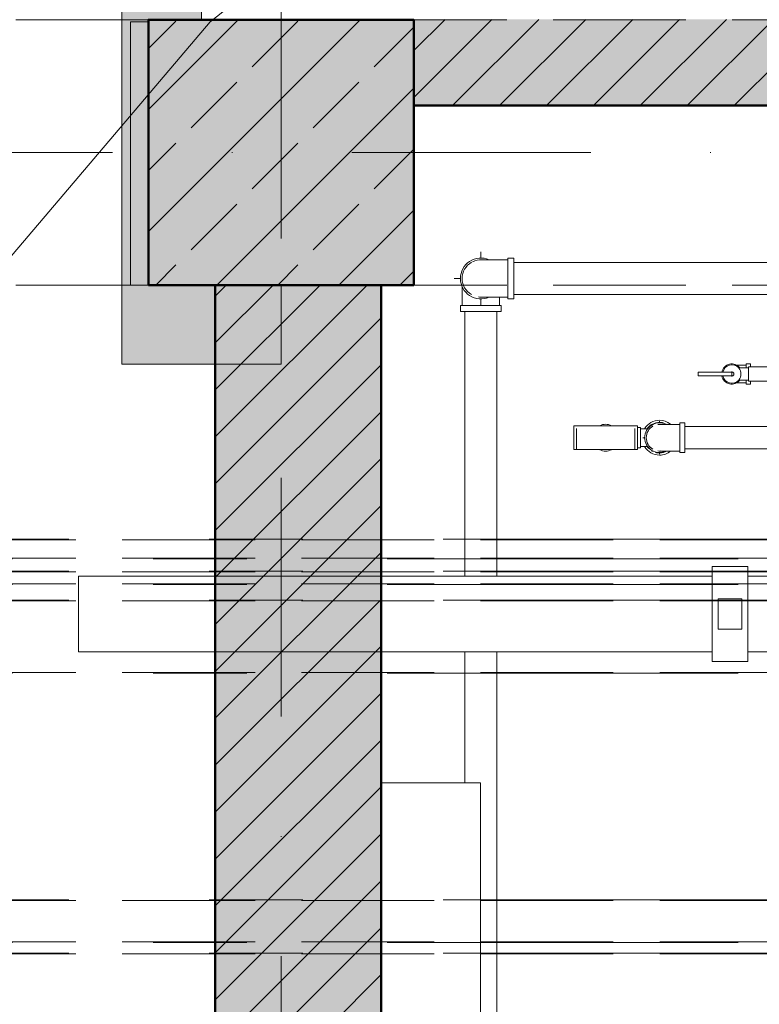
# Model space of a CAD drawing. Header units: centimetres. Extents: x -996 to 7161, y -1849 to 2591.
# Tile 11 of 49: x 1339 to 1451, y -357 to -209. Entities that reach past the tile are written whole.
import ezdxf
from ezdxf.enums import TextEntityAlignment as Align

# ---------------------------------------------------------------- set-up
doc = ezdxf.new("R2010")
doc.units = ezdxf.units.CM
doc.header["$LTSCALE"] = 0.1
doc.header["$MEASUREMENT"] = 0
for name, pattern in [('Krawędzie ukryte', [270, 200, -70]), ('Kropki i Kreski', [720, 360, -180, 0, -180]), ('Przerywana podwójnie', [1093.611073, 529.166651, -211.666656, 141.111112, -211.666656])]:
    doc.linetypes.add(name, pattern=pattern)
for name, color, linetype in [('2_instalacje pompownia.ISTN', 7, 'Continuous'), ('2_słupy.ISTN', 7, 'Continuous'), ('2_ściany wewnętrzne.ISTN', 7, 'Continuous'), ('2_ściany zewnętrzne.ISTN', 7, 'Continuous'), ('3_opisy.K_IR', 7, 'Continuous'), ('3_pompownia.K_IR', 7, 'Continuous'), ('4_osie.ISTN', 7, 'Continuous'), ('5_opisy.K_IR', 7, 'Continuous')]:
    doc.layers.add(name, color=color, linetype=linetype)
doc.styles.add('GENERATED_STYLE_1', font='txt')
pattern_1 = [(45, (0, 0), (-3.535534, 3.535534), [])]

# ---------------------------------------------------------------- blocks, each defined once
blk = doc.blocks.new('Ściana_12_1', base_point=(1393.7, -813.15))
at = {"layer": '2_ściany wewnętrzne.ISTN', "linetype": 'Continuous', "lineweight": 0, "true_color": 0xffaaaa}
blk.add_hatch(color=21, dxfattribs=at).paths.add_polyline_path([(1368.7, -248.91), (1368.7, -808.91), (1393.7, -808.91), (1393.7, -248.91)])
h = blk.add_hatch(dxfattribs=at)
h.set_pattern_fill('Bloczki_ceramiczne_0001', color=21, style=0, pattern_type=2)
h.set_pattern_definition(pattern_1)
h.paths.add_polyline_path([(1368.7, -248.91), (1368.7, -808.91), (1393.7, -808.91), (1393.7, -248.91)])
at = {"layer": '2_ściany wewnętrzne.ISTN', "color": 8, "linetype": 'Continuous', "lineweight": 50, "flags": 128}
for points in [[(1368.7, -248.91), (1368.7, -808.91)], [(1393.7, -808.91), (1393.7, -248.91)]]:
    blk.add_lwpolyline(points, dxfattribs=at)
blk = doc.blocks.new('Ściana_14_1', base_point=(1398.32, -221.86))
at = {"layer": '2_ściany wewnętrzne.ISTN', "linetype": 'Continuous', "lineweight": 0, "true_color": 0xffaaaa}
blk.add_hatch(color=21, dxfattribs=at).paths.add_polyline_path([(1398.32, -208.91), (1398.63, -208.91), (1398.63, -221.86), (1834.63, -221.86), (1834.63, -208.86), (1398.32, -208.86)])
h = blk.add_hatch(dxfattribs=at)
h.set_pattern_fill('Bloczki_ceramiczne_0001', color=21, style=0, pattern_type=2)
h.set_pattern_definition(pattern_1)
h.paths.add_polyline_path([(1398.32, -208.91), (1398.63, -208.91), (1398.63, -221.86), (1834.63, -221.86), (1834.63, -208.86), (1398.32, -208.86)])
at = {"layer": '2_ściany wewnętrzne.ISTN', "color": 8, "linetype": 'Continuous', "lineweight": 50, "flags": 128}
blk.add_lwpolyline([(1398.63, -221.86), (1847.63, -221.86)], dxfattribs=at)
blk = doc.blocks.new('Ściana_15_1', base_point=(1366.63, -248.86))
at = {"layer": '2_ściany zewnętrzne.ISTN', "linetype": 'Continuous', "lineweight": 0}
blk.add_hatch(color=252, dxfattribs=at).paths.add_polyline_path([(1354.63, -248.86), (1358.63, -248.86), (1358.63, -208.91), (1366.63, -208.91), (1366.63, -11.22), (1354.63, -11.22)])
at = {"layer": '2_ściany zewnętrzne.ISTN', "color": 252, "linetype": 'Continuous', "lineweight": 0, "flags": 128}
for points in [[(1354.63, -11.22), (1354.63, -248.86)], [(1366.63, -208.91), (1366.63, -11.22)]]:
    blk.add_lwpolyline(points, dxfattribs=at)
blk = doc.blocks.new('Ściana_16_1', base_point=(1378.63, -248.86))
at = {"layer": '2_ściany wewnętrzne.ISTN', "linetype": 'Continuous', "lineweight": 0}
for points in [[(1358.63, -248.86), (1354.63, -248.86), (1354.63, -260.86), (1366.58, -248.91), (1358.63, -248.91)], [(1354.63, -260.86), (1378.63, -260.86), (1378.63, -248.91), (1366.58, -248.91)]]:
    blk.add_hatch(color=252, dxfattribs=at).paths.add_polyline_path(points)
at = {"layer": '2_ściany wewnętrzne.ISTN', "color": 252, "linetype": 'Continuous', "lineweight": 0, "flags": 128}
for points in [[(1378.63, -248.91), (1378.63, -260.86)], [(1354.63, -260.86), (1378.63, -260.86)]]:
    blk.add_lwpolyline(points, dxfattribs=at)
at = {"layer": '2_ściany zewnętrzne.ISTN', "color": 252, "linetype": 'Continuous', "lineweight": 0, "flags": 128}
blk.add_lwpolyline([(1354.63, -260.86), (1354.63, -248.86)], dxfattribs=at)
blk = doc.blocks.new('Ściana_17_1', base_point=(1367.95, -248.86))
at = {"layer": '2_ściany zewnętrzne.ISTN', "linetype": 'Continuous', "lineweight": 0}
blk.add_hatch(color=252, dxfattribs=at).paths.add_polyline_path([(1355.95, -248.86), (1358.63, -248.86), (1358.63, -209.25), (1355.95, -209.25)])
at = {"layer": '2_ściany zewnętrzne.ISTN', "color": 252, "linetype": 'Continuous', "lineweight": 0, "flags": 128}
for points in [[(1358.63, -209.25), (1355.95, -209.25)], [(1355.95, -209.25), (1355.95, -248.86)]]:
    blk.add_lwpolyline(points, dxfattribs=at)
blk = doc.blocks.new('Słup_3_1', base_point=(1378.63, -228.91))
at = {"layer": '2_słupy.ISTN', "linetype": 'Continuous', "lineweight": 0, "true_color": 0xffaaaa}
blk.add_hatch(color=21, dxfattribs=at).paths.add_polyline_path([(1358.63, -248.91), (1398.63, -248.91), (1398.63, -208.91), (1358.63, -208.91)])
h = blk.add_hatch(dxfattribs=at)
h.set_pattern_fill('Beton_zbrojony_0001', color=21, style=0, pattern_type=2)
h.set_pattern_definition([(45, (0, 0), (-9.19239, 9.19239), []), (45, (-4.596, 4.596), (-9.19239, 9.19239), [9.75, -3.25])])
h.paths.add_polyline_path([(1358.63, -248.91), (1398.63, -248.91), (1398.63, -208.91), (1358.63, -208.91)])
at = {"layer": '2_słupy.ISTN', "color": 8, "linetype": 'Continuous', "lineweight": 50, "flags": 128}
blk.add_lwpolyline([(1358.63, -248.91), (1398.63, -248.91), (1398.63, -208.91), (1358.63, -208.91)], close=True, dxfattribs=at)
blk = doc.blocks.new('Standardowy znacznik osi[8]_1', base_point=(3832.51, -228.91))
at = {"layer": '4_osie.ISTN', "color": 252, "linetype": 'Kropki i Kreski', "lineweight": 0}
blk.add_line((3732.51, -228.91), (-339.9, -228.91), dxfattribs=at)
at = {"layer": '4_osie.ISTN', "color": 252, "lineweight": 0, "style": 'GENERATED_STYLE_1'}
for tag, p in [('AC_MarkerText_1_1', (-479.9, -226.91)), ('AC_MarkerText_1_0', (3872.51, -226.91))]:
    blk.add_attdef(tag, text='', height=35, rotation=360, dxfattribs=at).set_placement(p, align=Align.MIDDLE_CENTER)
blk = doc.blocks.new('Standardowy znacznik osi[10]_1', base_point=(1378.63, -1423.37))
at = {"layer": '4_osie.ISTN', "color": 252, "linetype": 'Kropki i Kreski', "lineweight": 0}
blk.add_line((1378.63, -1323.37), (1378.63, 2396.64), dxfattribs=at)
at = {"layer": '4_osie.ISTN', "color": 252, "lineweight": 0, "style": 'GENERATED_STYLE_1'}
for tag, p in [('AC_MarkerText_1_1', (1378.63, 2538.64)), ('AC_MarkerText_1_0', (1378.63, -1461.36))]:
    blk.add_attdef(tag, text='', height=35, rotation=360, dxfattribs=at).set_placement(p, align=Align.MIDDLE_CENTER)
blk = doc.blocks.new('Rura 22[12]_1', base_point=(2103.7, -301.92))
at = {"layer": '2_instalacje pompownia.ISTN', "color": 252, "linetype": 'Przerywana podwójnie', "lineweight": 15}
for p, q in [((1293.7, -296.42), (2103.7, -296.42)), ((2103.7, -307.42), (1293.7, -307.42))]:
    blk.add_line(p, q, dxfattribs=at)
at = {"layer": '2_instalacje pompownia.ISTN', "color": 252, "linetype": 'Krawędzie ukryte', "lineweight": 15}
for p, q in [((2103.7, -296.52), (1293.7, -296.52)), ((2103.7, -307.32), (1293.7, -307.32))]:
    blk.add_line(p, q, dxfattribs=at)
blk = doc.blocks.new('Rura 22[13]_1', base_point=(2103.7, -353.63))
at = {"layer": '2_instalacje pompownia.ISTN', "color": 252, "linetype": 'Przerywana podwójnie', "lineweight": 15}
blk.add_line((1293.7, -349.63), (2103.7, -349.63), dxfattribs=at)
at = {"layer": '2_instalacje pompownia.ISTN', "color": 252, "linetype": 'Krawędzie ukryte', "lineweight": 15}
blk.add_line((2103.7, -349.73), (1293.7, -349.73), dxfattribs=at)
blk = doc.blocks.new('Rura 22[16]_1', base_point=(2103.7, -293.04))
at = {"layer": '2_instalacje pompownia.ISTN', "color": 252, "linetype": 'Przerywana podwójnie', "lineweight": 15}
for p, q in [((1293.7, -292.04), (2103.7, -292.04)), ((2103.7, -294.04), (1293.7, -294.04))]:
    blk.add_line(p, q, dxfattribs=at)
at = {"layer": '2_instalacje pompownia.ISTN', "color": 252, "linetype": 'Krawędzie ukryte', "lineweight": 15}
for p, q in [((2103.7, -292.14), (1293.7, -292.14)), ((2103.7, -293.94), (1293.7, -293.94))]:
    blk.add_line(p, q, dxfattribs=at)
blk = doc.blocks.new('Rura 22[17]_1', base_point=(2103.7, -288.7))
at = {"layer": '2_instalacje pompownia.ISTN', "color": 252, "linetype": 'Przerywana podwójnie', "lineweight": 15}
for p, q in [((1293.7, -287.2), (2103.7, -287.2)), ((2103.7, -290.2), (1293.7, -290.2))]:
    blk.add_line(p, q, dxfattribs=at)
at = {"layer": '2_instalacje pompownia.ISTN', "color": 252, "linetype": 'Krawędzie ukryte', "lineweight": 15}
for p, q in [((2103.7, -287.3), (1293.7, -287.3)), ((2103.7, -290.1), (1293.7, -290.1))]:
    blk.add_line(p, q, dxfattribs=at)
blk = doc.blocks.new('Rura 22[18]_1', base_point=(2103.7, -344.8))
at = {"layer": '2_instalacje pompownia.ISTN', "color": 252, "linetype": 'Przerywana podwójnie', "lineweight": 15}
for p, q in [((1293.7, -341.6), (2103.7, -341.6)), ((2103.7, -348), (1293.7, -348))]:
    blk.add_line(p, q, dxfattribs=at)
at = {"layer": '2_instalacje pompownia.ISTN', "color": 252, "linetype": 'Krawędzie ukryte', "lineweight": 15}
for p, q in [((2103.7, -341.7), (1293.7, -341.7)), ((2103.7, -347.9), (1293.7, -347.9))]:
    blk.add_line(p, q, dxfattribs=at)

msp = doc.modelspace()

# ---------------------------------------------------------------- linework, layer by layer
at = {"layer": '3_opisy.K_IR', "color": 252, "linetype": 'Krawędzie ukryte', "lineweight": 15}
for points in [[(3518.63, -208.91), (858.63, -208.91)], [(3518.63, -248.91), (858.63, -248.91)]]:
    msp.add_lwpolyline(points, dxfattribs=at)
at = {"layer": '3_pompownia.K_IR', "color": 7, "linetype": 'Continuous', "lineweight": 0}
for p, q in [((1408.73, -244.84), (1408.73, -243.92)), ((1413.73, -244.84), (1412.8, -244.84)), ((1412.8, -244.84), (1412.8, -247.92)), ((1413.73, -247.92), (1413.73, -244.84)), ((1507.69, -245.5), (1413.73, -245.5)), ((1404.73, -247.92), (1405.65, -247.92)), ((1412.8, -247.92), (1412.8, -251)), ((1413.73, -251), (1413.73, -247.92)), ((1413.73, -250.34), (1507.69, -250.34)), ((1405.65, -251.99), (1405.65, -252.92)), ((1408.73, -251.99), (1405.65, -251.99)), ((1408.73, -251.92), (1408.73, -251)), ((1411.81, -251.99), (1408.73, -251.99)), ((1411.81, -252.92), (1411.81, -251.99)), ((1412.8, -251), (1413.73, -251)), ((1405.65, -252.92), (1408.73, -252.92)), ((1406.32, -252.92), (1406.32, -292.79)), ((1408.73, -252.92), (1411.81, -252.92)), ((1411.14, -292.79), (1411.14, -252.92)), ((1446.56, -260.95), (1446.56, -260.82)), ((1449.36, -260.8), (1448.73, -260.8)), ((1448.73, -260.8), (1448.73, -261.41)), ((1449.36, -261.25), (1449.36, -260.8)), ((1445.2, -262.04), (1441.48, -262.04)), ((1441.48, -262.04), (1441.48, -262.61)), ((1446.56, -262.04), (1441.48, -262.04)), ((1441.48, -262.61), (1445.2, -262.61)), ((1441.48, -262.61), (1446.56, -262.61)), ((1446.56, -262.61), (1446.56, -262.04)), ((1449.06, -261.41), (1447.6, -261.41)), ((1454.79, -261.26), (1449.06, -261.26)), ((1449.06, -261.26), (1449.06, -261.4)), ((1449.06, -263.23), (1449.06, -261.41)), ((1446.56, -263.82), (1446.56, -263.7)), ((1447.6, -263.23), (1449.06, -263.23)), ((1448.73, -263.24), (1448.73, -263.84)), ((1448.73, -263.84), (1449.36, -263.84)), ((1449.06, -263.25), (1449.06, -263.39)), ((1449.06, -263.39), (1454.79, -263.39)), ((1449.36, -263.84), (1449.36, -263.4)), ((1434.5, -269.91), (1434.14, -270.28)), ((1434.5, -269.91), (1434.4, -270.08)), ((1434.71, -269.91), (1434.5, -269.91)), ((1435.67, -269.67), (1435.67, -269.42)), ((1435.67, -269.67), (1435.67, -269.42)), ((1436.83, -269.91), (1436.63, -269.91)), ((1436.75, -269.89), (1436.8, -269.91)), ((1439.47, -269.67), (1438.7, -269.67)), ((1438.7, -269.67), (1438.7, -271.92)), ((1439.47, -271.92), (1439.47, -269.67)), ((1422.74, -270.12), (1422.74, -273.72)), ((1427.54, -270.12), (1422.74, -270.12)), ((1423.14, -270.52), (1423.14, -273.72)), ((1432.34, -270.12), (1427.54, -270.12)), ((1431.94, -273.72), (1431.94, -270.52)), ((1432.34, -273.72), (1432.34, -270.12)), ((1432.8, -270.4), (1432.34, -270.4)), ((1432.8, -271.92), (1432.8, -270.4)), ((1433.88, -270.59), (1432.8, -270.59)), ((1433.9, -270.53), (1433.84, -270.59)), ((1434.01, -270.42), (1433.95, -270.48)), ((1462.47, -270.25), (1439.47, -270.25)), ((1432.8, -273.44), (1432.8, -271.92)), ((1433.17, -271.92), (1433.42, -271.92)), ((1438.7, -271.92), (1438.7, -274.17)), ((1439.47, -274.17), (1439.47, -271.92)), ((1422.74, -273.72), (1427.54, -273.72)), ((1427.54, -273.72), (1432.34, -273.72)), ((1432.34, -273.44), (1432.8, -273.44)), ((1432.8, -273.26), (1433.88, -273.26)), ((1434.4, -273.76), (1434.5, -273.94)), ((1434.49, -273.92), (1434.45, -273.88)), ((1434.5, -273.94), (1434.71, -273.94)), ((1434.58, -273.96), (1434.53, -273.94)), ((1435.67, -274.42), (1435.67, -274.17)), ((1435.67, -274.42), (1435.67, -274.17)), ((1436.62, -273.94), (1436.83, -273.94)), ((1438.7, -274.17), (1439.47, -274.17)), ((1439.47, -273.59), (1462.47, -273.59)), ((1448.99, -291.35), (1443.58, -291.35)), ((1443.58, -291.35), (1443.58, -298.5)), ((1448.99, -298.5), (1448.99, -291.35)), ((1443.58, -292.79), (1348.11, -292.79)), ((1348.11, -292.79), (1348.11, -304.22)), ((1457.29, -292.79), (1448.99, -292.79)), ((1444.48, -296.22), (1444.48, -300.79)), ((1448.08, -296.22), (1444.48, -296.22)), ((1448.08, -300.79), (1448.08, -296.22)), ((1443.58, -298.5), (1443.58, -305.65)), ((1448.99, -305.65), (1448.99, -298.5)), ((1444.48, -300.79), (1448.08, -300.79)), ((1348.11, -304.22), (1443.58, -304.22)), ((1406.32, -304.22), (1406.32, -323.92)), ((1411.14, -422.65), (1411.14, -304.22)), ((1448.99, -304.22), (1456.18, -304.22)), ((1443.58, -305.65), (1448.99, -305.65)), ((1393.7, -323.92), (1393.7, -363.92)), ((1408.7, -323.92), (1393.7, -323.92)), ((1408.7, -363.92), (1408.7, -323.92))]:
    msp.add_line(p, q, dxfattribs=at)
at = {"layer": '3_pompownia.K_IR', "color": 7, "linetype": 'Continuous', "lineweight": 0, "flags": 128}
for points in [[(1412.8, -245.11), (1412.64, -245.11), (1412.47, -245.11), (1412.31, -245.11), (1412.15, -245.11), (1411.99, -245.11), (1411.83, -245.11), (1411.68, -245.11), (1411.52, -245.11), (1411.37, -245.11), (1411.22, -245.11), (1411.07, -245.11), (1410.92, -245.11), (1410.78, -245.11), (1410.64, -245.11), (1410.5, -245.11), (1410.37, -245.11), (1410.24, -245.11), (1410.12, -245.11), (1410, -245.11), (1409.88, -245.11), (1409.77, -245.11), (1409.66, -245.11), (1409.56, -245.11), (1409.47, -245.11), (1409.38, -245.11), (1409.29, -245.11), (1409.21, -245.11), (1409.14, -245.11), (1409.07, -245.11), (1409.01, -245.11), (1408.95, -245.11), (1408.9, -245.11), (1408.86, -245.11), (1408.82, -245.11), (1408.79, -245.11), (1408.77, -245.11), (1408.75, -245.11), (1408.74, -245.11), (1408.73, -245.11)], [(1405.92, -251.99), (1405.92, -251.83), (1405.92, -251.67), (1405.92, -251.51), (1405.92, -251.34), (1405.92, -251.18), (1405.92, -251.03), (1405.92, -250.87), (1405.92, -250.71), (1405.92, -250.56), (1405.92, -250.41), (1405.92, -250.26), (1405.92, -250.11), (1405.92, -249.97), (1405.92, -249.83), (1405.92, -249.7), (1405.92, -249.56), (1405.92, -249.43), (1405.92, -249.31), (1405.92, -249.19), (1405.92, -249.12)], [(1408.73, -250.73), (1408.73, -250.73), (1408.74, -250.73), (1408.76, -250.73), (1408.78, -250.73), (1408.81, -250.73), (1408.85, -250.73), (1408.89, -250.73), (1408.94, -250.73), (1408.99, -250.73), (1409.05, -250.73), (1409.12, -250.73), (1409.19, -250.73), (1409.27, -250.73), (1409.35, -250.73), (1409.44, -250.73), (1409.54, -250.73), (1409.64, -250.73), (1409.74, -250.73), (1409.85, -250.73), (1409.96, -250.73), (1410.08, -250.73), (1410.21, -250.73), (1410.33, -250.73), (1410.47, -250.73), (1410.6, -250.73), (1410.74, -250.73), (1410.88, -250.73), (1411.03, -250.73), (1411.17, -250.73), (1411.33, -250.73), (1411.48, -250.73), (1411.63, -250.73), (1411.79, -250.73), (1411.95, -250.73), (1412.11, -250.73), (1412.27, -250.73), (1412.43, -250.73), (1412.59, -250.73), (1412.76, -250.73), (1412.8, -250.73)], [(1411.54, -250.72), (1411.54, -250.83), (1411.54, -250.98), (1411.54, -251.14), (1411.54, -251.3), (1411.54, -251.46), (1411.54, -251.62), (1411.54, -251.79), (1411.54, -251.95), (1411.54, -251.99)], [(1446.94, -260.99), (1446.99, -260.99), (1447.04, -260.99), (1447.1, -260.99), (1447.15, -260.99), (1447.22, -260.99), (1447.28, -260.99), (1447.34, -260.99), (1447.41, -260.99), (1447.48, -260.99), (1447.55, -260.99), (1447.63, -260.99), (1447.7, -260.99), (1447.78, -260.99), (1447.86, -260.99), (1447.94, -260.99), (1448.02, -260.99), (1448.11, -260.99), (1448.19, -260.99), (1448.27, -260.99), (1448.36, -260.99), (1448.44, -260.99), (1448.53, -260.99), (1448.62, -260.99), (1448.7, -260.99), (1448.73, -260.99)], [(1448.73, -263.66), (1448.64, -263.66), (1448.55, -263.66), (1448.47, -263.66), (1448.38, -263.66), (1448.3, -263.66), (1448.21, -263.66), (1448.13, -263.66), (1448.04, -263.66), (1447.96, -263.66), (1447.88, -263.66), (1447.8, -263.66), (1447.73, -263.66), (1447.65, -263.66), (1447.57, -263.66), (1447.5, -263.66), (1447.43, -263.66), (1447.36, -263.66), (1447.3, -263.66), (1447.23, -263.66), (1447.17, -263.66), (1447.11, -263.66), (1447.05, -263.66), (1447, -263.66), (1446.95, -263.66)], [(1438.7, -269.91), (1438.58, -269.91), (1438.45, -269.91), (1438.33, -269.91), (1438.21, -269.91), (1438.09, -269.91), (1437.98, -269.91), (1437.86, -269.91), (1437.74, -269.91), (1437.63, -269.91), (1437.52, -269.91), (1437.41, -269.91), (1437.3, -269.91), (1437.19, -269.91), (1437.09, -269.91), (1436.99, -269.91), (1436.89, -269.91), (1436.79, -269.91), (1436.7, -269.91), (1436.61, -269.91), (1436.52, -269.91), (1436.44, -269.91), (1436.36, -269.91), (1436.29, -269.91), (1436.21, -269.91), (1436.15, -269.91), (1436.08, -269.91), (1436.02, -269.91), (1435.97, -269.91), (1435.92, -269.91), (1435.87, -269.91), (1435.83, -269.91), (1435.79, -269.91), (1435.76, -269.91), (1435.73, -269.91), (1435.71, -269.91), (1435.69, -269.91), (1435.68, -269.91), (1435.67, -269.91), (1435.67, -269.91)], [(1437.38, -269.91), (1437.49, -269.91), (1437.6, -269.91), (1437.71, -269.91), (1437.83, -269.91), (1437.94, -269.91), (1438.06, -269.91), (1438.18, -269.91), (1438.3, -269.91), (1438.42, -269.91), (1438.54, -269.91), (1438.66, -269.91), (1438.7, -269.91)], [(1435.67, -273.93), (1435.67, -273.93), (1435.68, -273.93), (1435.69, -273.93), (1435.71, -273.93), (1435.73, -273.93), (1435.75, -273.93), (1435.78, -273.93), (1435.82, -273.93), (1435.86, -273.93), (1435.91, -273.93), (1435.96, -273.93), (1436.01, -273.93), (1436.07, -273.93), (1436.13, -273.93), (1436.2, -273.93), (1436.27, -273.93), (1436.34, -273.93), (1436.42, -273.93), (1436.5, -273.93), (1436.59, -273.93), (1436.67, -273.93), (1436.77, -273.93), (1436.86, -273.93), (1436.96, -273.93), (1437.06, -273.93), (1437.16, -273.93), (1437.27, -273.93), (1437.38, -273.93), (1437.49, -273.93), (1437.6, -273.93), (1437.71, -273.93), (1437.83, -273.93), (1437.94, -273.93), (1438.06, -273.93), (1438.18, -273.93), (1438.3, -273.93), (1438.42, -273.93), (1438.54, -273.93), (1438.66, -273.93), (1438.7, -273.93)], [(1438.7, -273.93), (1438.58, -273.93), (1438.45, -273.93), (1438.33, -273.93), (1438.21, -273.93), (1438.09, -273.93), (1437.98, -273.93), (1437.86, -273.93), (1437.74, -273.93), (1437.63, -273.93), (1437.52, -273.93), (1437.41, -273.93), (1437.32, -273.93)]]:
    msp.add_lwpolyline(points, dxfattribs=at)
at = {"layer": '3_pompownia.K_IR', "color": 7, "linetype": 'Continuous', "lineweight": 0}
for centre, radius, start, end in [((1408.73, -247.92), 3.08, 66.18, 180), ((1408.73, -247.92), 2.81, 120, 180), ((1408.73, -247.92), 2.81, 85.7336, 117.0002), ((1408.73, -247.92), 3.08, 180, 293.82), ((1408.73, -247.92), 2.81, 180, 240), ((1408.73, -247.92), 2.81, 263.0552, 274.2664), ((1446.56, -262.32), 1.52, 37.0878, 169.0611), ((1446.56, -262.32), 1.39, 41.0059, 168.0449), ((1446.56, -262.32), 1.52, 190.939, 322.9122), ((1446.56, -262.32), 1.39, 191.9551, 318.9941), ((1446.56, -262.32), 0.318, 244.6368, 115.3632), ((1446.56, -262.32), 1.38, 318.9941, 41.0059), ((1427.54, -271.92), 2.02, 90, 116.1903), ((1427.54, -271.92), 2.02, 63.8097, 90), ((1435.67, -271.92), 2.62, 90, 149.416), ((1435.67, -271.92), 2.25, 63.7881, 180), ((1435.67, -271.92), 2.31, 123.9657, 144.3475), ((1435.67, -271.92), 2.31, 123.9657, 144.3475), ((1435.67, -271.92), 2.31, 75, 117.5035), ((1435.67, -271.92), 2.31, 90, 117.5035), ((1435.67, -271.92), 2.01, 85.1799, 96.7385), ((1435.67, -271.92), 2.62, 51.4832, 90), ((1435.67, -271.92), 2.31, 75, 90), ((1435.67, -271.92), 2.01, 120, 180), ((1435.67, -271.92), 2.25, 180, 296.5306), ((1435.67, -271.92), 2.01, 180, 240), ((1427.54, -271.92), 2.02, 243.8097, 270), ((1427.54, -271.92), 2.02, 270, 296.1903), ((1435.67, -271.92), 2.62, 210.5607, 270), ((1435.67, -271.92), 2.31, 215.626, 225), ((1435.67, -271.92), 2.31, 215.626, 225), ((1435.67, -271.92), 2.31, 255, 298.595), ((1435.67, -271.92), 2.31, 255, 270), ((1435.67, -271.92), 2.01, 263.2615, 274.4936), ((1435.67, -271.92), 2.62, 270, 310.0409), ((1435.67, -271.92), 2.31, 270, 298.595)]:
    msp.add_arc(centre, radius, start, end, dxfattribs=at)
at = {"layer": '5_opisy.K_IR', "color": 252, "linetype": 'Continuous', "lineweight": 0}
msp.add_lwpolyline([(4719.11, 956.07), (3558.63, 1551.14), (1367.95, -209.25), (856.63, -810.91)], dxfattribs=at)

# ---------------------------------------------------------------- block references
at = {"layer": '2_instalacje pompownia.ISTN', "color": 252, "linetype": 'Przerywana podwójnie', "lineweight": 0}
for name, p in [('Rura 22[17]_1', (2103.7, -288.7)), ('Rura 22[16]_1', (2103.7, -293.04)), ('Rura 22[12]_1', (2103.7, -301.92)), ('Rura 22[18]_1', (2103.7, -344.8)), ('Rura 22[13]_1', (2103.7, -353.63))]:
    msp.add_blockref(name, p, dxfattribs=at)
at = {"layer": '2_słupy.ISTN', "color": 8, "lineweight": 50}
msp.add_blockref('Słup_3_1', (1378.63, -228.91), dxfattribs=at)
at = {"layer": '2_ściany wewnętrzne.ISTN', "color": 8, "lineweight": 50}
for name, p in [('Ściana_14_1', (1398.32, -221.86)), ('Ściana_12_1', (1393.7, -813.15))]:
    msp.add_blockref(name, p, dxfattribs=at)
at = {"layer": '2_ściany wewnętrzne.ISTN', "color": 252, "lineweight": 0}
msp.add_blockref('Ściana_16_1', (1378.63, -248.86), dxfattribs=at)
at = {"layer": '2_ściany zewnętrzne.ISTN', "color": 252, "lineweight": 0}
for name, p in [('Ściana_15_1', (1366.63, -248.86)), ('Ściana_17_1', (1367.95, -248.86))]:
    msp.add_blockref(name, p, dxfattribs=at)
at = {"layer": '4_osie.ISTN', "color": 252, "linetype": 'Continuous', "lineweight": 0}
for name, p in [('Standardowy znacznik osi[10]_1', (1378.63, -1423.37)), ('Standardowy znacznik osi[8]_1', (3832.51, -228.91))]:
    msp.add_blockref(name, p, dxfattribs=at)

doc.saveas('drawing.dxf')
